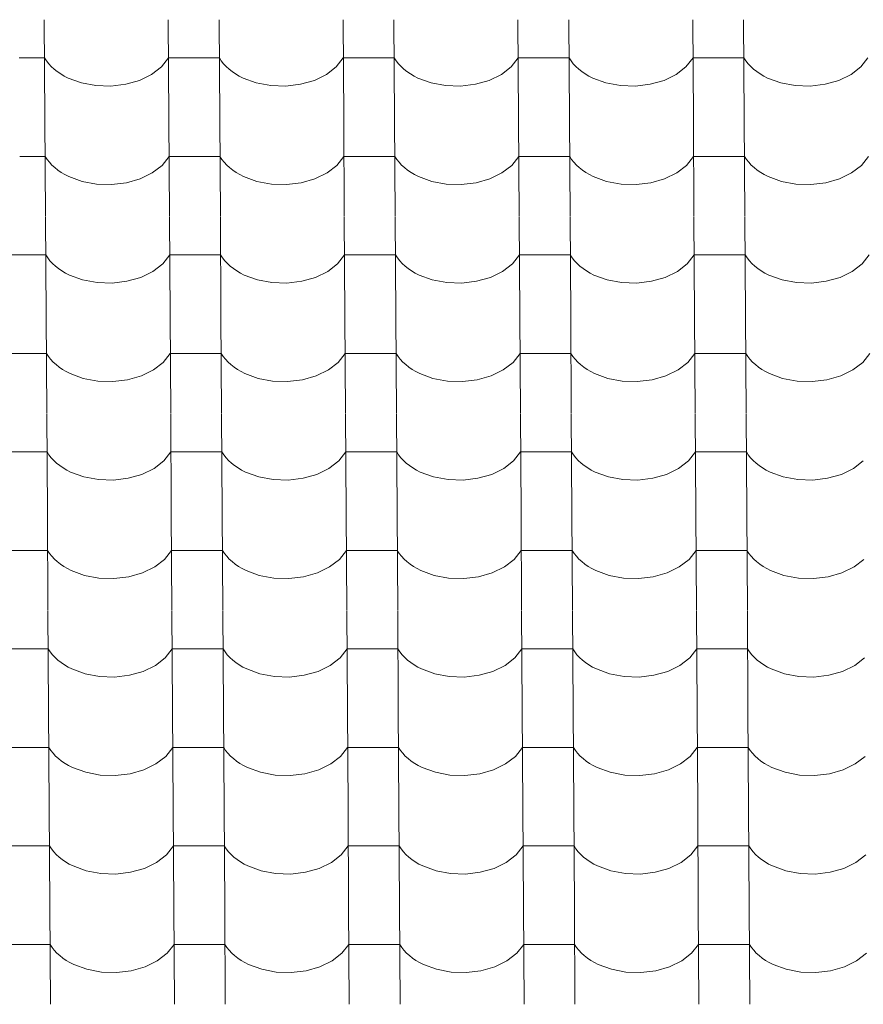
# Model space of a CAD drawing. Header units: millimetres. Extents: x -29001 to 109416, y -1251 to 13451.
# Tile 150 of 163: x -3808 to -3012, y 8102 to 9032. Entities that reach past the tile are written whole.
import ezdxf

# ---------------------------------------------------------------- set-up
doc = ezdxf.new("R2010")
doc.units = ezdxf.units.MM
doc.header["$MEASUREMENT"] = 0
doc.layers.add('POHLED JIŽNÍ_1_Konstrukce - nosné', color=7, linetype='Continuous')
doc.layers.add('POHLED JIŽNÍ_1_Nové_Výplně - Povrchové', color=7, linetype='Continuous')

# ---------------------------------------------------------------- blocks, each defined once
blk = doc.blocks.new('*X1', base_point=(-31394.74, -25864.88))
at = {"layer": 'POHLED JIŽNÍ_1_Nové_Výplně - Povrchové', "color": 21, "linetype": 'Continuous', "lineweight": 20, "true_color": 0xffaaaa}
for p, q in [((-3784.87, 9032.1), (-3784.29, 8939.43)), ((-3667.9, 9032.1), (-3667.32, 8939.43)), ((-3619.87, 9032.1), (-3619.29, 8939.43)), ((-3502.9, 9032.1), (-3502.33, 8939.43)), ((-3454.87, 9032.1), (-3454.29, 8939.43)), ((-3337.91, 9032.1), (-3337.33, 8939.43)), ((-3289.87, 9032.1), (-3289.29, 8939.43)), ((-3172.91, 9032.1), (-3172.33, 8939.43)), ((-3124.88, 9032.1), (-3124.3, 8939.43)), ((-3784.64, 8995.94), (-3808.66, 8995.94)), ((-3784.64, 8995.94), (-3782.8, 8993.15)), ((-3782.8, 8993.15), (-3780.66, 8990.45)), ((-3674.29, 8987.56), (-3667.68, 8995.94)), ((-3643.66, 8995.94), (-3667.68, 8995.94)), ((-3619.64, 8995.94), (-3643.66, 8995.94)), ((-3619.64, 8995.94), (-3617.8, 8993.15)), ((-3617.8, 8993.15), (-3615.66, 8990.45)), ((-3509.29, 8987.56), (-3502.68, 8995.94)), ((-3478.66, 8995.94), (-3502.68, 8995.94)), ((-3454.64, 8995.94), (-3478.66, 8995.94)), ((-3454.64, 8995.94), (-3452.8, 8993.15)), ((-3452.8, 8993.15), (-3450.66, 8990.45)), ((-3344.3, 8987.56), (-3337.68, 8995.94)), ((-3313.66, 8995.94), (-3337.68, 8995.94)), ((-3289.65, 8995.94), (-3313.66, 8995.94)), ((-3289.65, 8995.94), (-3287.81, 8993.15)), ((-3287.81, 8993.15), (-3285.67, 8990.45)), ((-3179.3, 8987.56), (-3172.68, 8995.94)), ((-3148.67, 8995.94), (-3172.68, 8995.94)), ((-3124.65, 8995.94), (-3148.67, 8995.94)), ((-3124.65, 8995.94), (-3122.81, 8993.15)), ((-3122.81, 8993.15), (-3120.67, 8990.45)), ((-3014.3, 8987.56), (-3007.69, 8995.94)), ((-3780.66, 8990.45), (-3778.24, 8987.87)), ((-3778.24, 8987.87), (-3775.54, 8985.4)), ((-3775.54, 8985.4), (-3772.58, 8983.08)), ((-3772.58, 8983.08), (-3769.39, 8980.9)), ((-3683.56, 8980.39), (-3674.29, 8987.56)), ((-3615.66, 8990.45), (-3613.24, 8987.87)), ((-3613.24, 8987.87), (-3610.54, 8985.4)), ((-3610.54, 8985.4), (-3607.59, 8983.08)), ((-3607.59, 8983.08), (-3604.39, 8980.9)), ((-3518.56, 8980.39), (-3509.29, 8987.56)), ((-3450.66, 8990.45), (-3448.24, 8987.87)), ((-3448.24, 8987.87), (-3445.54, 8985.4)), ((-3445.54, 8985.4), (-3442.59, 8983.08)), ((-3442.59, 8983.08), (-3439.39, 8980.9)), ((-3353.56, 8980.39), (-3344.3, 8987.56)), ((-3285.67, 8990.45), (-3283.24, 8987.87)), ((-3283.24, 8987.87), (-3280.55, 8985.4)), ((-3280.55, 8985.4), (-3277.59, 8983.08)), ((-3277.59, 8983.08), (-3274.39, 8980.9)), ((-3188.56, 8980.39), (-3179.3, 8987.56)), ((-3120.67, 8990.45), (-3118.25, 8987.87)), ((-3118.25, 8987.87), (-3115.55, 8985.4)), ((-3115.55, 8985.4), (-3112.59, 8983.08)), ((-3112.59, 8983.08), (-3109.4, 8980.9)), ((-3023.57, 8980.39), (-3014.3, 8987.56)), ((-3769.39, 8980.9), (-3765.96, 8978.88)), ((-3765.96, 8978.88), (-3762.33, 8977.03)), ((-3762.33, 8977.03), (-3749.86, 8972.46)), ((-3749.86, 8972.46), (-3736.18, 8969.87)), ((-3708.03, 8971.07), (-3695, 8974.8)), ((-3695, 8974.8), (-3683.56, 8980.39)), ((-3604.39, 8980.9), (-3600.96, 8978.88)), ((-3600.96, 8978.88), (-3597.33, 8977.03)), ((-3597.33, 8977.03), (-3584.86, 8972.46)), ((-3584.86, 8972.46), (-3571.18, 8969.87)), ((-3543.04, 8971.07), (-3530, 8974.8)), ((-3530, 8974.8), (-3518.56, 8980.39)), ((-3439.39, 8980.9), (-3435.97, 8978.88)), ((-3435.97, 8978.88), (-3432.33, 8977.03)), ((-3432.33, 8977.03), (-3419.86, 8972.46)), ((-3419.86, 8972.46), (-3406.19, 8969.87)), ((-3378.04, 8971.07), (-3365, 8974.8)), ((-3365, 8974.8), (-3353.56, 8980.39)), ((-3274.39, 8980.9), (-3270.97, 8978.88)), ((-3270.97, 8978.88), (-3267.34, 8977.03)), ((-3267.34, 8977.03), (-3254.86, 8972.46)), ((-3254.86, 8972.46), (-3241.19, 8969.87)), ((-3213.04, 8971.07), (-3200.01, 8974.8)), ((-3200.01, 8974.8), (-3188.56, 8980.39)), ((-3109.4, 8980.9), (-3105.97, 8978.88)), ((-3105.97, 8978.88), (-3102.34, 8977.03)), ((-3102.34, 8977.03), (-3089.87, 8972.46)), ((-3089.87, 8972.46), (-3076.19, 8969.87)), ((-3048.04, 8971.07), (-3035.01, 8974.8)), ((-3035.01, 8974.8), (-3023.57, 8980.39)), ((-3736.18, 8969.87), (-3722, 8969.4)), ((-3722, 8969.4), (-3708.03, 8971.07)), ((-3571.18, 8969.87), (-3557, 8969.4)), ((-3557, 8969.4), (-3543.04, 8971.07)), ((-3406.19, 8969.87), (-3392, 8969.4)), ((-3392, 8969.4), (-3378.04, 8971.07)), ((-3241.19, 8969.87), (-3227.01, 8969.4)), ((-3227.01, 8969.4), (-3213.04, 8971.07)), ((-3076.19, 8969.87), (-3062.01, 8969.4)), ((-3062.01, 8969.4), (-3048.04, 8971.07)), ((-3784.28, 8939.09), (-3783.7, 8846.42)), ((-3667.32, 8939.09), (-3666.74, 8846.42)), ((-3619.29, 8939.09), (-3618.71, 8846.42)), ((-3502.32, 8939.09), (-3501.74, 8846.42)), ((-3454.29, 8939.09), (-3453.71, 8846.42)), ((-3337.33, 8939.09), (-3336.75, 8846.42)), ((-3289.29, 8939.09), (-3288.71, 8846.42)), ((-3172.33, 8939.09), (-3171.75, 8846.42)), ((-3124.29, 8939.09), (-3123.71, 8846.42)), ((-3784.06, 8902.93), (-3808.07, 8902.93)), ((-3784.06, 8902.93), (-3782.22, 8900.14)), ((-3782.22, 8900.14), (-3780.08, 8897.45)), ((-3673.71, 8894.55), (-3667.09, 8902.93)), ((-3643.08, 8902.93), (-3667.09, 8902.93)), ((-3619.06, 8902.93), (-3643.08, 8902.93)), ((-3619.06, 8902.93), (-3617.22, 8900.14)), ((-3617.22, 8900.14), (-3615.08, 8897.45)), ((-3508.71, 8894.55), (-3502.1, 8902.93)), ((-3478.08, 8902.93), (-3502.1, 8902.93)), ((-3454.06, 8902.93), (-3478.08, 8902.93)), ((-3454.06, 8902.93), (-3452.22, 8900.14)), ((-3452.22, 8900.14), (-3450.08, 8897.45)), ((-3343.72, 8894.55), (-3337.1, 8902.93)), ((-3313.08, 8902.93), (-3337.1, 8902.93)), ((-3289.07, 8902.93), (-3313.08, 8902.93)), ((-3289.07, 8902.93), (-3287.22, 8900.14)), ((-3287.22, 8900.14), (-3285.09, 8897.45)), ((-3178.72, 8894.55), (-3172.1, 8902.93)), ((-3148.09, 8902.93), (-3172.1, 8902.93)), ((-3124.07, 8902.93), (-3148.09, 8902.93)), ((-3124.07, 8902.93), (-3122.23, 8900.14)), ((-3122.23, 8900.14), (-3120.09, 8897.45)), ((-3013.72, 8894.55), (-3007.11, 8902.93)), ((-3780.08, 8897.45), (-3777.65, 8894.86)), ((-3777.65, 8894.86), (-3774.96, 8892.39)), ((-3774.96, 8892.39), (-3772, 8890.07)), ((-3772, 8890.07), (-3768.8, 8887.89)), ((-3682.98, 8887.38), (-3673.71, 8894.55)), ((-3615.08, 8897.45), (-3612.66, 8894.86)), ((-3612.66, 8894.86), (-3609.96, 8892.39)), ((-3609.96, 8892.39), (-3607.01, 8890.07)), ((-3607.01, 8890.07), (-3603.81, 8887.89)), ((-3517.98, 8887.38), (-3508.71, 8894.55)), ((-3450.08, 8897.45), (-3447.66, 8894.86)), ((-3447.66, 8894.86), (-3444.96, 8892.39)), ((-3444.96, 8892.39), (-3442.01, 8890.07)), ((-3442.01, 8890.07), (-3438.81, 8887.89)), ((-3352.98, 8887.38), (-3343.72, 8894.55)), ((-3285.09, 8897.45), (-3282.66, 8894.86)), ((-3282.66, 8894.86), (-3279.97, 8892.39)), ((-3279.97, 8892.39), (-3277.01, 8890.07)), ((-3277.01, 8890.07), (-3273.81, 8887.89)), ((-3187.98, 8887.38), (-3178.72, 8894.55)), ((-3120.09, 8897.45), (-3117.66, 8894.86)), ((-3117.66, 8894.86), (-3114.97, 8892.39)), ((-3114.97, 8892.39), (-3112.01, 8890.07)), ((-3112.01, 8890.07), (-3108.81, 8887.89)), ((-3022.99, 8887.38), (-3013.72, 8894.55)), ((-3768.8, 8887.89), (-3765.38, 8885.87)), ((-3765.38, 8885.87), (-3761.75, 8884.02)), ((-3761.75, 8884.02), (-3749.27, 8879.45)), ((-3749.27, 8879.45), (-3735.6, 8876.86)), ((-3707.45, 8878.06), (-3694.42, 8881.79)), ((-3694.42, 8881.79), (-3682.98, 8887.38)), ((-3603.81, 8887.89), (-3600.38, 8885.87)), ((-3600.38, 8885.87), (-3596.75, 8884.02)), ((-3596.75, 8884.02), (-3584.28, 8879.45)), ((-3584.28, 8879.45), (-3570.6, 8876.86)), ((-3542.46, 8878.06), (-3529.42, 8881.79)), ((-3529.42, 8881.79), (-3517.98, 8887.38)), ((-3438.81, 8887.89), (-3435.38, 8885.87)), ((-3435.38, 8885.87), (-3431.75, 8884.02)), ((-3431.75, 8884.02), (-3419.28, 8879.45)), ((-3419.28, 8879.45), (-3405.6, 8876.86)), ((-3377.46, 8878.06), (-3364.42, 8881.79)), ((-3364.42, 8881.79), (-3352.98, 8887.38)), ((-3273.81, 8887.89), (-3270.39, 8885.87)), ((-3270.39, 8885.87), (-3266.75, 8884.02)), ((-3266.75, 8884.02), (-3254.28, 8879.45)), ((-3254.28, 8879.45), (-3240.61, 8876.86)), ((-3212.46, 8878.06), (-3199.43, 8881.79)), ((-3199.43, 8881.79), (-3187.98, 8887.38)), ((-3108.81, 8887.89), (-3105.39, 8885.87)), ((-3105.39, 8885.87), (-3101.76, 8884.02)), ((-3101.76, 8884.02), (-3089.28, 8879.45)), ((-3089.28, 8879.45), (-3075.61, 8876.86)), ((-3047.46, 8878.06), (-3034.43, 8881.79)), ((-3034.43, 8881.79), (-3022.99, 8887.38)), ((-3735.6, 8876.86), (-3721.42, 8876.39)), ((-3721.42, 8876.39), (-3707.45, 8878.06)), ((-3570.6, 8876.86), (-3556.42, 8876.39)), ((-3556.42, 8876.39), (-3542.46, 8878.06)), ((-3405.6, 8876.86), (-3391.42, 8876.39)), ((-3391.42, 8876.39), (-3377.46, 8878.06)), ((-3240.61, 8876.86), (-3226.43, 8876.39)), ((-3226.43, 8876.39), (-3212.46, 8878.06)), ((-3075.61, 8876.86), (-3061.43, 8876.39)), ((-3061.43, 8876.39), (-3047.46, 8878.06)), ((-3783.7, 8846.08), (-3783.12, 8753.41)), ((-3666.74, 8846.08), (-3666.16, 8753.41)), ((-3618.7, 8846.08), (-3618.13, 8753.41)), ((-3501.74, 8846.08), (-3501.16, 8753.41)), ((-3453.71, 8846.08), (-3453.13, 8753.41)), ((-3336.74, 8846.08), (-3336.16, 8753.41)), ((-3288.71, 8846.08), (-3288.13, 8753.41)), ((-3171.75, 8846.08), (-3171.17, 8753.41)), ((-3123.71, 8846.08), (-3123.13, 8753.41)), ((-3807.49, 8809.93), (-3831.51, 8809.93)), ((-3783.48, 8809.93), (-3807.49, 8809.93)), ((-3783.48, 8809.93), (-3781.63, 8807.13)), ((-3781.63, 8807.13), (-3779.5, 8804.44)), ((-3673.13, 8801.54), (-3666.51, 8809.93)), ((-3642.5, 8809.93), (-3666.51, 8809.93)), ((-3618.48, 8809.93), (-3642.5, 8809.93)), ((-3618.48, 8809.93), (-3616.64, 8807.13)), ((-3616.64, 8807.13), (-3614.5, 8804.44)), ((-3508.13, 8801.54), (-3501.52, 8809.93)), ((-3477.5, 8809.93), (-3501.52, 8809.93)), ((-3453.48, 8809.93), (-3477.5, 8809.93)), ((-3453.48, 8809.93), (-3451.64, 8807.13)), ((-3451.64, 8807.13), (-3449.5, 8804.44)), ((-3343.13, 8801.54), (-3336.52, 8809.93)), ((-3312.5, 8809.93), (-3336.52, 8809.93)), ((-3288.48, 8809.93), (-3312.5, 8809.93)), ((-3288.48, 8809.93), (-3286.64, 8807.13)), ((-3286.64, 8807.13), (-3284.5, 8804.44)), ((-3178.14, 8801.54), (-3171.52, 8809.93)), ((-3147.5, 8809.93), (-3171.52, 8809.93)), ((-3123.49, 8809.93), (-3147.5, 8809.93)), ((-3123.49, 8809.93), (-3121.64, 8807.13)), ((-3121.64, 8807.13), (-3119.51, 8804.44)), ((-3013.14, 8801.54), (-3006.52, 8809.93)), ((-3779.5, 8804.44), (-3777.07, 8801.85)), ((-3777.07, 8801.85), (-3774.38, 8799.39)), ((-3774.38, 8799.39), (-3771.42, 8797.06)), ((-3771.42, 8797.06), (-3768.22, 8794.88)), ((-3682.39, 8794.37), (-3673.13, 8801.54)), ((-3614.5, 8804.44), (-3612.08, 8801.85)), ((-3612.08, 8801.85), (-3609.38, 8799.39)), ((-3609.38, 8799.39), (-3606.42, 8797.06)), ((-3606.42, 8797.06), (-3603.23, 8794.88)), ((-3517.4, 8794.37), (-3508.13, 8801.54)), ((-3449.5, 8804.44), (-3447.08, 8801.85)), ((-3447.08, 8801.85), (-3444.38, 8799.39)), ((-3444.38, 8799.39), (-3441.43, 8797.06)), ((-3441.43, 8797.06), (-3438.23, 8794.88)), ((-3352.4, 8794.37), (-3343.13, 8801.54)), ((-3284.5, 8804.44), (-3282.08, 8801.85)), ((-3282.08, 8801.85), (-3279.38, 8799.39)), ((-3279.38, 8799.39), (-3276.43, 8797.06)), ((-3276.43, 8797.06), (-3273.23, 8794.88)), ((-3187.4, 8794.37), (-3178.14, 8801.54)), ((-3119.51, 8804.44), (-3117.08, 8801.85)), ((-3117.08, 8801.85), (-3114.39, 8799.39)), ((-3114.39, 8799.39), (-3111.43, 8797.06)), ((-3111.43, 8797.06), (-3108.23, 8794.88)), ((-3022.4, 8794.37), (-3013.14, 8801.54)), ((-3768.22, 8794.88), (-3764.8, 8792.86)), ((-3764.8, 8792.86), (-3761.17, 8791.01)), ((-3761.17, 8791.01), (-3748.69, 8786.44)), ((-3748.69, 8786.44), (-3735.02, 8783.85)), ((-3706.87, 8785.05), (-3693.84, 8788.78)), ((-3693.84, 8788.78), (-3682.39, 8794.37)), ((-3603.23, 8794.88), (-3599.8, 8792.86)), ((-3599.8, 8792.86), (-3596.17, 8791.01)), ((-3596.17, 8791.01), (-3583.7, 8786.44)), ((-3583.7, 8786.44), (-3570.02, 8783.85)), ((-3541.87, 8785.05), (-3528.84, 8788.78)), ((-3528.84, 8788.78), (-3517.4, 8794.37)), ((-3438.23, 8794.88), (-3434.8, 8792.86)), ((-3434.8, 8792.86), (-3431.17, 8791.01)), ((-3431.17, 8791.01), (-3418.7, 8786.44)), ((-3418.7, 8786.44), (-3405.02, 8783.85)), ((-3376.88, 8785.05), (-3363.84, 8788.78)), ((-3363.84, 8788.78), (-3352.4, 8794.37)), ((-3273.23, 8794.88), (-3269.81, 8792.86)), ((-3269.81, 8792.86), (-3266.17, 8791.01)), ((-3266.17, 8791.01), (-3253.7, 8786.44)), ((-3253.7, 8786.44), (-3240.03, 8783.85)), ((-3211.88, 8785.05), (-3198.84, 8788.78)), ((-3198.84, 8788.78), (-3187.4, 8794.37)), ((-3108.23, 8794.88), (-3104.81, 8792.86)), ((-3104.81, 8792.86), (-3101.18, 8791.01)), ((-3101.18, 8791.01), (-3088.7, 8786.44)), ((-3088.7, 8786.44), (-3075.03, 8783.85)), ((-3046.88, 8785.05), (-3033.85, 8788.78)), ((-3033.85, 8788.78), (-3022.4, 8794.37)), ((-3735.02, 8783.85), (-3720.84, 8783.38)), ((-3720.84, 8783.38), (-3706.87, 8785.05)), ((-3570.02, 8783.85), (-3555.84, 8783.38)), ((-3555.84, 8783.38), (-3541.87, 8785.05)), ((-3405.02, 8783.85), (-3390.84, 8783.38)), ((-3390.84, 8783.38), (-3376.88, 8785.05)), ((-3240.03, 8783.85), (-3225.84, 8783.38)), ((-3225.84, 8783.38), (-3211.88, 8785.05)), ((-3075.03, 8783.85), (-3060.85, 8783.38)), ((-3060.85, 8783.38), (-3046.88, 8785.05)), ((-3783.12, 8753.07), (-3782.54, 8660.4)), ((-3666.16, 8753.07), (-3665.58, 8660.4)), ((-3618.12, 8753.07), (-3617.54, 8660.4)), ((-3501.16, 8753.07), (-3500.58, 8660.4)), ((-3453.13, 8753.07), (-3452.55, 8660.4)), ((-3336.16, 8753.07), (-3335.58, 8660.4)), ((-3288.13, 8753.07), (-3287.55, 8660.4)), ((-3171.17, 8753.07), (-3170.59, 8660.4)), ((-3123.13, 8753.07), (-3122.55, 8660.4)), ((-3806.91, 8716.92), (-3830.93, 8716.92)), ((-3782.89, 8716.92), (-3806.91, 8716.92)), ((-3782.89, 8716.92), (-3781.05, 8714.12)), ((-3781.05, 8714.12), (-3778.91, 8711.43)), ((-3672.55, 8708.53), (-3665.93, 8716.92)), ((-3641.91, 8716.92), (-3665.93, 8716.92)), ((-3617.9, 8716.92), (-3641.91, 8716.92)), ((-3617.9, 8716.92), (-3616.06, 8714.12)), ((-3616.06, 8714.12), (-3613.92, 8711.43)), ((-3507.55, 8708.53), (-3500.93, 8716.92)), ((-3476.92, 8716.92), (-3500.93, 8716.92)), ((-3452.9, 8716.92), (-3476.92, 8716.92)), ((-3452.9, 8716.92), (-3451.06, 8714.12)), ((-3451.06, 8714.12), (-3448.92, 8711.43)), ((-3342.55, 8708.53), (-3335.94, 8716.92)), ((-3311.92, 8716.92), (-3335.94, 8716.92)), ((-3287.9, 8716.92), (-3311.92, 8716.92)), ((-3287.9, 8716.92), (-3286.06, 8714.12)), ((-3286.06, 8714.12), (-3283.92, 8711.43)), ((-3177.55, 8708.53), (-3170.94, 8716.92)), ((-3146.92, 8716.92), (-3170.94, 8716.92)), ((-3122.9, 8716.92), (-3146.92, 8716.92)), ((-3122.9, 8716.92), (-3121.06, 8714.12)), ((-3121.06, 8714.12), (-3118.93, 8711.43)), ((-3012.56, 8708.53), (-3005.94, 8716.92)), ((-3778.91, 8711.43), (-3776.49, 8708.84)), ((-3776.49, 8708.84), (-3773.79, 8706.38)), ((-3773.79, 8706.38), (-3770.84, 8704.05)), ((-3770.84, 8704.05), (-3767.64, 8701.87)), ((-3681.81, 8701.36), (-3672.55, 8708.53)), ((-3613.92, 8711.43), (-3611.49, 8708.84)), ((-3611.49, 8708.84), (-3608.8, 8706.38)), ((-3608.8, 8706.38), (-3605.84, 8704.05)), ((-3605.84, 8704.05), (-3602.64, 8701.87)), ((-3516.81, 8701.36), (-3507.55, 8708.53)), ((-3448.92, 8711.43), (-3446.5, 8708.84)), ((-3446.5, 8708.84), (-3443.8, 8706.38)), ((-3443.8, 8706.38), (-3440.84, 8704.05)), ((-3440.84, 8704.05), (-3437.65, 8701.87)), ((-3351.82, 8701.36), (-3342.55, 8708.53)), ((-3283.92, 8711.43), (-3281.5, 8708.84)), ((-3281.5, 8708.84), (-3278.8, 8706.38)), ((-3278.8, 8706.38), (-3275.85, 8704.05)), ((-3275.85, 8704.05), (-3272.65, 8701.87)), ((-3186.82, 8701.36), (-3177.55, 8708.53)), ((-3118.93, 8711.43), (-3116.5, 8708.84)), ((-3116.5, 8708.84), (-3113.81, 8706.38)), ((-3113.81, 8706.38), (-3110.85, 8704.05)), ((-3110.85, 8704.05), (-3107.65, 8701.87)), ((-3021.82, 8701.36), (-3012.56, 8708.53)), ((-3767.64, 8701.87), (-3764.22, 8699.85)), ((-3764.22, 8699.85), (-3760.58, 8698)), ((-3760.58, 8698), (-3748.11, 8693.43)), ((-3748.11, 8693.43), (-3734.44, 8690.84)), ((-3706.29, 8692.04), (-3693.25, 8695.77)), ((-3693.25, 8695.77), (-3681.81, 8701.36)), ((-3602.64, 8701.87), (-3599.22, 8699.85)), ((-3599.22, 8699.85), (-3595.59, 8698)), ((-3595.59, 8698), (-3583.11, 8693.43)), ((-3583.11, 8693.43), (-3569.44, 8690.84)), ((-3541.29, 8692.04), (-3528.26, 8695.77)), ((-3528.26, 8695.77), (-3516.81, 8701.36)), ((-3437.65, 8701.87), (-3434.22, 8699.85)), ((-3434.22, 8699.85), (-3430.59, 8698)), ((-3430.59, 8698), (-3418.12, 8693.43)), ((-3418.12, 8693.43), (-3404.44, 8690.84)), ((-3376.3, 8692.04), (-3363.26, 8695.77)), ((-3363.26, 8695.77), (-3351.82, 8701.36)), ((-3272.65, 8701.87), (-3269.22, 8699.85)), ((-3269.22, 8699.85), (-3265.59, 8698)), ((-3265.59, 8698), (-3253.12, 8693.43)), ((-3253.12, 8693.43), (-3239.44, 8690.84)), ((-3211.3, 8692.04), (-3198.26, 8695.77)), ((-3198.26, 8695.77), (-3186.82, 8701.36)), ((-3107.65, 8701.87), (-3104.23, 8699.85)), ((-3104.23, 8699.85), (-3100.59, 8698)), ((-3100.59, 8698), (-3088.12, 8693.43)), ((-3088.12, 8693.43), (-3074.45, 8690.84)), ((-3046.3, 8692.04), (-3033.26, 8695.77)), ((-3033.26, 8695.77), (-3021.82, 8701.36)), ((-3734.44, 8690.84), (-3720.25, 8690.37)), ((-3720.25, 8690.37), (-3706.29, 8692.04)), ((-3569.44, 8690.84), (-3555.26, 8690.37)), ((-3555.26, 8690.37), (-3541.29, 8692.04)), ((-3404.44, 8690.84), (-3390.26, 8690.37)), ((-3390.26, 8690.37), (-3376.3, 8692.04)), ((-3239.44, 8690.84), (-3225.26, 8690.37)), ((-3225.26, 8690.37), (-3211.3, 8692.04)), ((-3074.45, 8690.84), (-3060.26, 8690.37)), ((-3060.26, 8690.37), (-3046.3, 8692.04)), ((-3782.54, 8660.06), (-3781.96, 8567.39)), ((-3665.58, 8660.06), (-3665, 8567.39)), ((-3617.54, 8660.06), (-3616.96, 8567.39)), ((-3500.58, 8660.06), (-3500, 8567.39)), ((-3452.54, 8660.06), (-3451.96, 8567.39)), ((-3335.58, 8660.06), (-3335, 8567.39)), ((-3287.55, 8660.06), (-3286.97, 8567.39)), ((-3170.58, 8660.06), (-3170, 8567.39)), ((-3122.55, 8660.06), (-3121.97, 8567.39)), ((-3806.33, 8623.91), (-3830.35, 8623.91)), ((-3782.31, 8623.91), (-3806.33, 8623.91)), ((-3782.31, 8623.91), (-3780.47, 8621.11)), ((-3780.47, 8621.11), (-3778.33, 8618.42)), ((-3671.97, 8615.52), (-3665.35, 8623.91)), ((-3641.33, 8623.91), (-3665.35, 8623.91)), ((-3617.32, 8623.91), (-3641.33, 8623.91)), ((-3617.32, 8623.91), (-3615.47, 8621.11)), ((-3615.47, 8621.11), (-3613.34, 8618.42)), ((-3506.97, 8615.52), (-3500.35, 8623.91)), ((-3476.34, 8623.91), (-3500.35, 8623.91)), ((-3452.32, 8623.91), (-3476.34, 8623.91)), ((-3452.32, 8623.91), (-3450.48, 8621.11)), ((-3450.48, 8621.11), (-3448.34, 8618.42)), ((-3341.97, 8615.52), (-3335.36, 8623.91)), ((-3311.34, 8623.91), (-3335.36, 8623.91)), ((-3287.32, 8623.91), (-3311.34, 8623.91)), ((-3287.32, 8623.91), (-3285.48, 8621.11)), ((-3285.48, 8621.11), (-3283.34, 8618.42)), ((-3176.97, 8615.52), (-3170.36, 8623.91)), ((-3146.34, 8623.91), (-3170.36, 8623.91)), ((-3122.32, 8623.91), (-3146.34, 8623.91)), ((-3122.32, 8623.91), (-3120.48, 8621.11)), ((-3120.48, 8621.11), (-3118.34, 8618.42)), ((-3778.33, 8618.42), (-3775.91, 8615.83)), ((-3775.91, 8615.83), (-3773.21, 8613.37)), ((-3773.21, 8613.37), (-3770.26, 8611.04)), ((-3770.26, 8611.04), (-3767.06, 8608.86)), ((-3681.23, 8608.35), (-3671.97, 8615.52)), ((-3613.34, 8618.42), (-3610.91, 8615.83)), ((-3610.91, 8615.83), (-3608.22, 8613.37)), ((-3608.22, 8613.37), (-3605.26, 8611.04)), ((-3605.26, 8611.04), (-3602.06, 8608.86)), ((-3516.23, 8608.35), (-3506.97, 8615.52)), ((-3448.34, 8618.42), (-3445.91, 8615.83)), ((-3445.91, 8615.83), (-3443.22, 8613.37)), ((-3443.22, 8613.37), (-3440.26, 8611.04)), ((-3440.26, 8611.04), (-3437.06, 8608.86)), ((-3351.24, 8608.35), (-3341.97, 8615.52)), ((-3283.34, 8618.42), (-3280.92, 8615.83)), ((-3280.92, 8615.83), (-3278.22, 8613.37)), ((-3278.22, 8613.37), (-3275.27, 8611.04)), ((-3275.27, 8611.04), (-3272.07, 8608.86)), ((-3186.24, 8608.35), (-3176.97, 8615.52)), ((-3118.34, 8618.42), (-3115.92, 8615.83)), ((-3115.92, 8615.83), (-3113.22, 8613.37)), ((-3113.22, 8613.37), (-3110.27, 8611.04)), ((-3110.27, 8611.04), (-3107.07, 8608.86)), ((-3021.24, 8608.35), (-3011.98, 8615.52)), ((-3767.06, 8608.86), (-3763.63, 8606.84)), ((-3763.63, 8606.84), (-3760, 8604.99)), ((-3760, 8604.99), (-3747.53, 8600.42)), ((-3747.53, 8600.42), (-3733.85, 8597.84)), ((-3705.71, 8599.03), (-3692.67, 8602.76)), ((-3692.67, 8602.76), (-3681.23, 8608.35)), ((-3602.06, 8608.86), (-3598.64, 8606.84)), ((-3598.64, 8606.84), (-3595, 8604.99)), ((-3595, 8604.99), (-3582.53, 8600.42)), ((-3582.53, 8600.42), (-3568.86, 8597.84)), ((-3540.71, 8599.03), (-3527.68, 8602.76)), ((-3527.68, 8602.76), (-3516.23, 8608.35)), ((-3437.06, 8608.86), (-3433.64, 8606.84)), ((-3433.64, 8606.84), (-3430.01, 8604.99)), ((-3430.01, 8604.99), (-3417.54, 8600.42)), ((-3417.54, 8600.42), (-3403.86, 8597.84)), ((-3375.71, 8599.03), (-3362.68, 8602.76)), ((-3362.68, 8602.76), (-3351.24, 8608.35)), ((-3272.07, 8608.86), (-3268.64, 8606.84)), ((-3268.64, 8606.84), (-3265.01, 8604.99)), ((-3265.01, 8604.99), (-3252.54, 8600.42)), ((-3252.54, 8600.42), (-3238.86, 8597.84)), ((-3210.72, 8599.03), (-3197.68, 8602.76)), ((-3197.68, 8602.76), (-3186.24, 8608.35)), ((-3107.07, 8608.86), (-3103.65, 8606.84)), ((-3103.65, 8606.84), (-3100.01, 8604.99)), ((-3100.01, 8604.99), (-3087.54, 8600.42)), ((-3087.54, 8600.42), (-3073.86, 8597.84)), ((-3045.72, 8599.03), (-3032.68, 8602.76)), ((-3032.68, 8602.76), (-3021.24, 8608.35)), ((-3733.85, 8597.84), (-3719.67, 8597.36)), ((-3719.67, 8597.36), (-3705.71, 8599.03)), ((-3568.86, 8597.84), (-3554.68, 8597.36)), ((-3554.68, 8597.36), (-3540.71, 8599.03)), ((-3403.86, 8597.84), (-3389.68, 8597.36)), ((-3389.68, 8597.36), (-3375.71, 8599.03)), ((-3238.86, 8597.84), (-3224.68, 8597.36)), ((-3224.68, 8597.36), (-3210.72, 8599.03)), ((-3073.86, 8597.84), (-3059.68, 8597.36)), ((-3059.68, 8597.36), (-3045.72, 8599.03)), ((-3781.96, 8567.05), (-3781.38, 8474.38)), ((-3664.99, 8567.05), (-3664.42, 8474.38)), ((-3616.96, 8567.05), (-3616.38, 8474.38)), ((-3500, 8567.05), (-3499.42, 8474.38)), ((-3451.96, 8567.05), (-3451.38, 8474.38)), ((-3335, 8567.05), (-3334.42, 8474.38)), ((-3286.97, 8567.05), (-3286.39, 8474.38)), ((-3170, 8567.05), (-3169.42, 8474.38)), ((-3121.97, 8567.05), (-3121.39, 8474.38)), ((-3805.75, 8530.9), (-3829.77, 8530.9)), ((-3781.73, 8530.9), (-3805.75, 8530.9)), ((-3781.73, 8530.9), (-3779.89, 8528.11)), ((-3779.89, 8528.11), (-3777.75, 8525.41)), ((-3671.38, 8522.51), (-3664.77, 8530.9)), ((-3640.75, 8530.9), (-3664.77, 8530.9)), ((-3616.73, 8530.9), (-3640.75, 8530.9)), ((-3616.73, 8530.9), (-3614.89, 8528.11)), ((-3614.89, 8528.11), (-3612.75, 8525.41)), ((-3506.39, 8522.51), (-3499.77, 8530.9)), ((-3475.75, 8530.9), (-3499.77, 8530.9)), ((-3451.74, 8530.9), (-3475.75, 8530.9)), ((-3451.74, 8530.9), (-3449.9, 8528.11)), ((-3449.9, 8528.11), (-3447.76, 8525.41)), ((-3341.39, 8522.51), (-3334.77, 8530.9)), ((-3310.76, 8530.9), (-3334.77, 8530.9)), ((-3286.74, 8530.9), (-3310.76, 8530.9)), ((-3286.74, 8530.9), (-3284.9, 8528.11)), ((-3284.9, 8528.11), (-3282.76, 8525.41)), ((-3176.39, 8522.51), (-3169.78, 8530.9)), ((-3145.76, 8530.9), (-3169.78, 8530.9)), ((-3121.74, 8530.9), (-3145.76, 8530.9)), ((-3121.74, 8530.9), (-3119.9, 8528.11)), ((-3119.9, 8528.11), (-3117.76, 8525.41)), ((-3777.75, 8525.41), (-3775.33, 8522.82)), ((-3775.33, 8522.82), (-3772.63, 8520.36)), ((-3772.63, 8520.36), (-3769.68, 8518.03)), ((-3769.68, 8518.03), (-3766.48, 8515.85)), ((-3680.65, 8515.34), (-3671.38, 8522.51)), ((-3612.75, 8525.41), (-3610.33, 8522.82)), ((-3610.33, 8522.82), (-3607.63, 8520.36)), ((-3607.63, 8520.36), (-3604.68, 8518.03)), ((-3604.68, 8518.03), (-3601.48, 8515.85)), ((-3515.65, 8515.34), (-3506.39, 8522.51)), ((-3447.76, 8525.41), (-3445.33, 8522.82)), ((-3445.33, 8522.82), (-3442.64, 8520.36)), ((-3442.64, 8520.36), (-3439.68, 8518.03)), ((-3439.68, 8518.03), (-3436.48, 8515.85)), ((-3350.65, 8515.34), (-3341.39, 8522.51)), ((-3282.76, 8525.41), (-3280.34, 8522.82)), ((-3280.34, 8522.82), (-3277.64, 8520.36)), ((-3277.64, 8520.36), (-3274.68, 8518.03)), ((-3274.68, 8518.03), (-3271.49, 8515.85)), ((-3185.66, 8515.34), (-3176.39, 8522.51)), ((-3117.76, 8525.41), (-3115.34, 8522.82)), ((-3115.34, 8522.82), (-3112.64, 8520.36)), ((-3112.64, 8520.36), (-3109.69, 8518.03)), ((-3109.69, 8518.03), (-3106.49, 8515.85)), ((-3020.66, 8515.34), (-3011.39, 8522.51)), ((-3766.48, 8515.85), (-3763.05, 8513.83)), ((-3763.05, 8513.83), (-3759.42, 8511.99)), ((-3759.42, 8511.99), (-3746.95, 8507.41)), ((-3746.95, 8507.41), (-3733.27, 8504.83)), ((-3705.13, 8506.02), (-3692.09, 8509.75)), ((-3692.09, 8509.75), (-3680.65, 8515.34)), ((-3601.48, 8515.85), (-3598.06, 8513.83)), ((-3598.06, 8513.83), (-3594.42, 8511.99)), ((-3594.42, 8511.99), (-3581.95, 8507.41)), ((-3581.95, 8507.41), (-3568.28, 8504.83)), ((-3540.13, 8506.02), (-3527.09, 8509.75)), ((-3527.09, 8509.75), (-3515.65, 8515.34)), ((-3436.48, 8515.85), (-3433.06, 8513.83)), ((-3433.06, 8513.83), (-3429.43, 8511.99)), ((-3429.43, 8511.99), (-3416.95, 8507.41)), ((-3416.95, 8507.41), (-3403.28, 8504.83)), ((-3375.13, 8506.02), (-3362.1, 8509.75)), ((-3362.1, 8509.75), (-3350.65, 8515.34)), ((-3271.49, 8515.85), (-3268.06, 8513.83)), ((-3268.06, 8513.83), (-3264.43, 8511.99)), ((-3264.43, 8511.99), (-3251.96, 8507.41)), ((-3251.96, 8507.41), (-3238.28, 8504.83)), ((-3210.13, 8506.02), (-3197.1, 8509.75)), ((-3197.1, 8509.75), (-3185.66, 8515.34)), ((-3106.49, 8515.85), (-3103.06, 8513.83)), ((-3103.06, 8513.83), (-3099.43, 8511.99)), ((-3099.43, 8511.99), (-3086.96, 8507.41)), ((-3086.96, 8507.41), (-3073.28, 8504.83)), ((-3045.14, 8506.02), (-3032.1, 8509.75)), ((-3032.1, 8509.75), (-3020.66, 8515.34)), ((-3733.27, 8504.83), (-3719.09, 8504.36)), ((-3719.09, 8504.36), (-3705.13, 8506.02)), ((-3568.28, 8504.83), (-3554.09, 8504.36)), ((-3554.09, 8504.36), (-3540.13, 8506.02)), ((-3403.28, 8504.83), (-3389.1, 8504.36)), ((-3389.1, 8504.36), (-3375.13, 8506.02)), ((-3238.28, 8504.83), (-3224.1, 8504.36)), ((-3224.1, 8504.36), (-3210.13, 8506.02)), ((-3073.28, 8504.83), (-3059.1, 8504.36)), ((-3059.1, 8504.36), (-3045.14, 8506.02)), ((-3781.38, 8474.05), (-3780.8, 8381.37)), ((-3664.41, 8474.05), (-3663.83, 8381.37)), ((-3616.38, 8474.05), (-3615.8, 8381.37)), ((-3499.42, 8474.05), (-3498.84, 8381.37)), ((-3451.38, 8474.05), (-3450.8, 8381.37)), ((-3334.42, 8474.05), (-3333.84, 8381.37)), ((-3286.38, 8474.05), (-3285.8, 8381.37)), ((-3169.42, 8474.05), (-3168.84, 8381.37)), ((-3121.39, 8474.05), (-3120.81, 8381.37)), ((-3805.17, 8437.89), (-3829.18, 8437.89)), ((-3781.15, 8437.89), (-3805.17, 8437.89)), ((-3781.15, 8437.89), (-3779.31, 8435.1)), ((-3779.31, 8435.1), (-3777.17, 8432.4)), ((-3670.8, 8429.5), (-3664.19, 8437.89)), ((-3640.17, 8437.89), (-3664.19, 8437.89)), ((-3616.15, 8437.89), (-3640.17, 8437.89)), ((-3616.15, 8437.89), (-3614.31, 8435.1)), ((-3614.31, 8435.1), (-3612.17, 8432.4)), ((-3505.81, 8429.5), (-3499.19, 8437.89)), ((-3475.17, 8437.89), (-3499.19, 8437.89)), ((-3451.16, 8437.89), (-3475.17, 8437.89)), ((-3451.16, 8437.89), (-3449.31, 8435.1)), ((-3449.31, 8435.1), (-3447.18, 8432.4)), ((-3340.81, 8429.5), (-3334.19, 8437.89)), ((-3310.17, 8437.89), (-3334.19, 8437.89)), ((-3286.16, 8437.89), (-3310.17, 8437.89)), ((-3286.16, 8437.89), (-3284.32, 8435.1)), ((-3284.32, 8435.1), (-3282.18, 8432.4)), ((-3175.81, 8429.5), (-3169.19, 8437.89)), ((-3145.18, 8437.89), (-3169.19, 8437.89)), ((-3121.16, 8437.89), (-3145.18, 8437.89)), ((-3121.16, 8437.89), (-3119.32, 8435.1)), ((-3119.32, 8435.1), (-3117.18, 8432.4)), ((-3777.17, 8432.4), (-3774.75, 8429.81)), ((-3774.75, 8429.81), (-3772.05, 8427.35)), ((-3772.05, 8427.35), (-3769.09, 8425.02)), ((-3769.09, 8425.02), (-3765.9, 8422.84)), ((-3680.07, 8422.33), (-3670.8, 8429.5)), ((-3612.17, 8432.4), (-3609.75, 8429.81)), ((-3609.75, 8429.81), (-3607.05, 8427.35)), ((-3607.05, 8427.35), (-3604.1, 8425.02)), ((-3604.1, 8425.02), (-3600.9, 8422.84)), ((-3515.07, 8422.33), (-3505.81, 8429.5)), ((-3447.18, 8432.4), (-3444.75, 8429.81)), ((-3444.75, 8429.81), (-3442.06, 8427.35)), ((-3442.06, 8427.35), (-3439.1, 8425.02)), ((-3439.1, 8425.02), (-3435.9, 8422.84)), ((-3350.07, 8422.33), (-3340.81, 8429.5)), ((-3282.18, 8432.4), (-3279.75, 8429.81)), ((-3279.75, 8429.81), (-3277.06, 8427.35)), ((-3277.06, 8427.35), (-3274.1, 8425.02)), ((-3274.1, 8425.02), (-3270.9, 8422.84)), ((-3185.08, 8422.33), (-3175.81, 8429.5)), ((-3117.18, 8432.4), (-3114.76, 8429.81)), ((-3114.76, 8429.81), (-3112.06, 8427.35)), ((-3112.06, 8427.35), (-3109.11, 8425.02)), ((-3109.11, 8425.02), (-3105.91, 8422.84)), ((-3020.08, 8422.33), (-3010.81, 8429.5)), ((-3765.9, 8422.84), (-3762.47, 8420.82)), ((-3762.47, 8420.82), (-3758.84, 8418.98)), ((-3758.84, 8418.98), (-3746.37, 8414.4)), ((-3746.37, 8414.4), (-3732.69, 8411.82)), ((-3704.55, 8413.02), (-3691.51, 8416.74)), ((-3691.51, 8416.74), (-3680.07, 8422.33)), ((-3600.9, 8422.84), (-3597.47, 8420.82)), ((-3597.47, 8420.82), (-3593.84, 8418.98)), ((-3593.84, 8418.98), (-3581.37, 8414.4)), ((-3581.37, 8414.4), (-3567.69, 8411.82)), ((-3539.55, 8413.02), (-3526.51, 8416.74)), ((-3526.51, 8416.74), (-3515.07, 8422.33)), ((-3435.9, 8422.84), (-3432.48, 8420.82)), ((-3432.48, 8420.82), (-3428.84, 8418.98)), ((-3428.84, 8418.98), (-3416.37, 8414.4)), ((-3416.37, 8414.4), (-3402.7, 8411.82)), ((-3374.55, 8413.02), (-3361.51, 8416.74)), ((-3361.51, 8416.74), (-3350.07, 8422.33)), ((-3270.9, 8422.84), (-3267.48, 8420.82)), ((-3267.48, 8420.82), (-3263.85, 8418.98)), ((-3263.85, 8418.98), (-3251.37, 8414.4)), ((-3251.37, 8414.4), (-3237.7, 8411.82)), ((-3209.55, 8413.02), (-3196.52, 8416.74)), ((-3196.52, 8416.74), (-3185.08, 8422.33)), ((-3105.91, 8422.84), (-3102.48, 8420.82)), ((-3102.48, 8420.82), (-3098.85, 8418.98)), ((-3098.85, 8418.98), (-3086.38, 8414.4)), ((-3086.38, 8414.4), (-3072.7, 8411.82)), ((-3044.56, 8413.02), (-3031.52, 8416.74)), ((-3031.52, 8416.74), (-3020.08, 8422.33)), ((-3732.69, 8411.82), (-3718.51, 8411.35)), ((-3718.51, 8411.35), (-3704.55, 8413.02)), ((-3567.69, 8411.82), (-3553.51, 8411.35)), ((-3553.51, 8411.35), (-3539.55, 8413.02)), ((-3402.7, 8411.82), (-3388.52, 8411.35)), ((-3388.52, 8411.35), (-3374.55, 8413.02)), ((-3237.7, 8411.82), (-3223.52, 8411.35)), ((-3223.52, 8411.35), (-3209.55, 8413.02)), ((-3072.7, 8411.82), (-3058.52, 8411.35)), ((-3058.52, 8411.35), (-3044.56, 8413.02)), ((-3780.79, 8381.04), (-3780.21, 8288.36)), ((-3663.83, 8381.04), (-3663.25, 8288.36)), ((-3615.8, 8381.04), (-3615.22, 8288.36)), ((-3498.83, 8381.04), (-3498.25, 8288.36)), ((-3450.8, 8381.04), (-3450.22, 8288.36)), ((-3333.84, 8381.04), (-3333.26, 8288.36)), ((-3285.8, 8381.04), (-3285.22, 8288.36)), ((-3168.84, 8381.04), (-3168.26, 8288.36)), ((-3120.8, 8381.04), (-3120.23, 8288.36)), ((-3804.59, 8344.88), (-3828.6, 8344.88)), ((-3780.57, 8344.88), (-3804.59, 8344.88)), ((-3780.57, 8344.88), (-3778.73, 8342.09)), ((-3778.73, 8342.09), (-3776.59, 8339.39)), ((-3670.22, 8336.49), (-3663.61, 8344.88)), ((-3639.59, 8344.88), (-3663.61, 8344.88)), ((-3615.57, 8344.88), (-3639.59, 8344.88)), ((-3615.57, 8344.88), (-3613.73, 8342.09)), ((-3613.73, 8342.09), (-3611.59, 8339.39)), ((-3505.22, 8336.49), (-3498.61, 8344.88)), ((-3474.59, 8344.88), (-3498.61, 8344.88)), ((-3450.57, 8344.88), (-3474.59, 8344.88)), ((-3450.57, 8344.88), (-3448.73, 8342.09)), ((-3448.73, 8342.09), (-3446.59, 8339.39)), ((-3340.23, 8336.49), (-3333.61, 8344.88)), ((-3309.59, 8344.88), (-3333.61, 8344.88)), ((-3285.58, 8344.88), (-3309.59, 8344.88)), ((-3285.58, 8344.88), (-3283.73, 8342.09)), ((-3283.73, 8342.09), (-3281.6, 8339.39)), ((-3175.23, 8336.49), (-3168.61, 8344.88)), ((-3144.6, 8344.88), (-3168.61, 8344.88)), ((-3120.58, 8344.88), (-3144.6, 8344.88)), ((-3120.58, 8344.88), (-3118.74, 8342.09)), ((-3118.74, 8342.09), (-3116.6, 8339.39)), ((-3776.59, 8339.39), (-3774.16, 8336.8)), ((-3774.16, 8336.8), (-3771.47, 8334.34)), ((-3771.47, 8334.34), (-3768.51, 8332.01)), ((-3768.51, 8332.01), (-3765.32, 8329.83)), ((-3679.49, 8329.32), (-3670.22, 8336.49)), ((-3611.59, 8339.39), (-3609.17, 8336.8)), ((-3609.17, 8336.8), (-3606.47, 8334.34)), ((-3606.47, 8334.34), (-3603.52, 8332.01)), ((-3603.52, 8332.01), (-3600.32, 8329.83)), ((-3514.49, 8329.32), (-3505.22, 8336.49)), ((-3446.59, 8339.39), (-3444.17, 8336.8)), ((-3444.17, 8336.8), (-3441.47, 8334.34)), ((-3441.47, 8334.34), (-3438.52, 8332.01)), ((-3438.52, 8332.01), (-3435.32, 8329.83)), ((-3349.49, 8329.32), (-3340.23, 8336.49)), ((-3281.6, 8339.39), (-3279.17, 8336.8)), ((-3279.17, 8336.8), (-3276.48, 8334.34)), ((-3276.48, 8334.34), (-3273.52, 8332.01)), ((-3273.52, 8332.01), (-3270.32, 8329.83)), ((-3184.49, 8329.32), (-3175.23, 8336.49)), ((-3116.6, 8339.39), (-3114.18, 8336.8)), ((-3114.18, 8336.8), (-3111.48, 8334.34)), ((-3111.48, 8334.34), (-3108.52, 8332.01)), ((-3108.52, 8332.01), (-3105.33, 8329.83)), ((-3019.5, 8329.32), (-3010.23, 8336.49)), ((-3765.32, 8329.83), (-3761.89, 8327.82)), ((-3761.89, 8327.82), (-3758.26, 8325.97)), ((-3758.26, 8325.97), (-3745.79, 8321.4)), ((-3745.79, 8321.4), (-3732.11, 8318.81)), ((-3703.96, 8320.01), (-3690.93, 8323.73)), ((-3690.93, 8323.73), (-3679.49, 8329.32)), ((-3600.32, 8329.83), (-3596.89, 8327.82)), ((-3596.89, 8327.82), (-3593.26, 8325.97)), ((-3593.26, 8325.97), (-3580.79, 8321.4)), ((-3580.79, 8321.4), (-3567.11, 8318.81)), ((-3538.97, 8320.01), (-3525.93, 8323.73)), ((-3525.93, 8323.73), (-3514.49, 8329.32)), ((-3435.32, 8329.83), (-3431.9, 8327.82)), ((-3431.9, 8327.82), (-3428.26, 8325.97)), ((-3428.26, 8325.97), (-3415.79, 8321.4)), ((-3415.79, 8321.4), (-3402.12, 8318.81)), ((-3373.97, 8320.01), (-3360.93, 8323.73)), ((-3360.93, 8323.73), (-3349.49, 8329.32)), ((-3270.32, 8329.83), (-3266.9, 8327.82)), ((-3266.9, 8327.82), (-3263.27, 8325.97)), ((-3263.27, 8325.97), (-3250.79, 8321.4)), ((-3250.79, 8321.4), (-3237.12, 8318.81)), ((-3208.97, 8320.01), (-3195.94, 8323.73)), ((-3195.94, 8323.73), (-3184.49, 8329.32)), ((-3105.33, 8329.83), (-3101.9, 8327.82)), ((-3101.9, 8327.82), (-3098.27, 8325.97)), ((-3098.27, 8325.97), (-3085.8, 8321.4)), ((-3085.8, 8321.4), (-3072.12, 8318.81)), ((-3043.97, 8320.01), (-3030.94, 8323.73)), ((-3030.94, 8323.73), (-3019.5, 8329.32)), ((-3732.11, 8318.81), (-3717.93, 8318.34)), ((-3717.93, 8318.34), (-3703.96, 8320.01)), ((-3567.11, 8318.81), (-3552.93, 8318.34)), ((-3552.93, 8318.34), (-3538.97, 8320.01)), ((-3402.12, 8318.81), (-3387.93, 8318.34)), ((-3387.93, 8318.34), (-3373.97, 8320.01)), ((-3237.12, 8318.81), (-3222.94, 8318.34)), ((-3222.94, 8318.34), (-3208.97, 8320.01)), ((-3072.12, 8318.81), (-3057.94, 8318.34)), ((-3057.94, 8318.34), (-3043.97, 8320.01)), ((-3780.21, 8288.03), (-3779.63, 8195.35)), ((-3663.25, 8288.03), (-3662.67, 8195.35)), ((-3615.22, 8288.03), (-3614.64, 8195.35)), ((-3498.25, 8288.03), (-3497.67, 8195.35)), ((-3450.22, 8288.03), (-3449.64, 8195.35)), ((-3333.26, 8288.03), (-3332.68, 8195.35)), ((-3285.22, 8288.03), (-3284.64, 8195.35)), ((-3168.26, 8288.03), (-3167.68, 8195.35)), ((-3120.22, 8288.03), (-3119.64, 8195.35)), ((-3804, 8251.87), (-3828.02, 8251.87)), ((-3779.99, 8251.87), (-3804, 8251.87)), ((-3779.99, 8251.87), (-3778.15, 8249.08)), ((-3778.15, 8249.08), (-3776.01, 8246.38)), ((-3669.64, 8243.48), (-3663.02, 8251.87)), ((-3639.01, 8251.87), (-3663.02, 8251.87)), ((-3614.99, 8251.87), (-3639.01, 8251.87)), ((-3614.99, 8251.87), (-3613.15, 8249.08)), ((-3613.15, 8249.08), (-3611.01, 8246.38)), ((-3504.64, 8243.48), (-3498.03, 8251.87)), ((-3474.01, 8251.87), (-3498.03, 8251.87)), ((-3449.99, 8251.87), (-3474.01, 8251.87)), ((-3449.99, 8251.87), (-3448.15, 8249.08)), ((-3448.15, 8249.08), (-3446.01, 8246.38)), ((-3339.64, 8243.48), (-3333.03, 8251.87)), ((-3309.01, 8251.87), (-3333.03, 8251.87)), ((-3284.99, 8251.87), (-3309.01, 8251.87)), ((-3284.99, 8251.87), (-3283.15, 8249.08)), ((-3283.15, 8249.08), (-3281.01, 8246.38)), ((-3174.65, 8243.48), (-3168.03, 8251.87)), ((-3144.01, 8251.87), (-3168.03, 8251.87)), ((-3120, 8251.87), (-3144.01, 8251.87)), ((-3120, 8251.87), (-3118.16, 8249.08)), ((-3118.16, 8249.08), (-3116.02, 8246.38)), ((-3776.01, 8246.38), (-3773.58, 8243.79)), ((-3773.58, 8243.79), (-3770.89, 8241.33)), ((-3770.89, 8241.33), (-3767.93, 8239)), ((-3767.93, 8239), (-3764.73, 8236.82)), ((-3678.9, 8236.31), (-3669.64, 8243.48)), ((-3611.01, 8246.38), (-3608.59, 8243.79)), ((-3608.59, 8243.79), (-3605.89, 8241.33)), ((-3605.89, 8241.33), (-3602.93, 8239)), ((-3602.93, 8239), (-3599.74, 8236.82)), ((-3513.91, 8236.31), (-3504.64, 8243.48)), ((-3446.01, 8246.38), (-3443.59, 8243.79)), ((-3443.59, 8243.79), (-3440.89, 8241.33)), ((-3440.89, 8241.33), (-3437.94, 8239)), ((-3437.94, 8239), (-3434.74, 8236.82)), ((-3348.91, 8236.31), (-3339.64, 8243.48)), ((-3281.01, 8246.38), (-3278.59, 8243.79)), ((-3278.59, 8243.79), (-3275.89, 8241.33)), ((-3275.89, 8241.33), (-3272.94, 8239)), ((-3272.94, 8239), (-3269.74, 8236.82)), ((-3183.91, 8236.31), (-3174.65, 8243.48)), ((-3116.02, 8246.38), (-3113.59, 8243.79)), ((-3113.59, 8243.79), (-3110.9, 8241.33)), ((-3110.9, 8241.33), (-3107.94, 8239)), ((-3107.94, 8239), (-3104.74, 8236.82)), ((-3018.91, 8236.31), (-3009.65, 8243.48)), ((-3764.73, 8236.82), (-3761.31, 8234.81)), ((-3761.31, 8234.81), (-3757.68, 8232.96)), ((-3757.68, 8232.96), (-3745.2, 8228.39)), ((-3745.2, 8228.39), (-3731.53, 8225.8)), ((-3703.38, 8227), (-3690.35, 8230.72)), ((-3690.35, 8230.72), (-3678.9, 8236.31)), ((-3599.74, 8236.82), (-3596.31, 8234.81)), ((-3596.31, 8234.81), (-3592.68, 8232.96)), ((-3592.68, 8232.96), (-3580.21, 8228.39)), ((-3580.21, 8228.39), (-3566.53, 8225.8)), ((-3538.38, 8227), (-3525.35, 8230.72)), ((-3525.35, 8230.72), (-3513.91, 8236.31)), ((-3434.74, 8236.82), (-3431.31, 8234.81)), ((-3431.31, 8234.81), (-3427.68, 8232.96)), ((-3427.68, 8232.96), (-3415.21, 8228.39)), ((-3415.21, 8228.39), (-3401.53, 8225.8)), ((-3373.39, 8227), (-3360.35, 8230.72)), ((-3360.35, 8230.72), (-3348.91, 8236.31)), ((-3269.74, 8236.82), (-3266.32, 8234.81)), ((-3266.32, 8234.81), (-3262.68, 8232.96)), ((-3262.68, 8232.96), (-3250.21, 8228.39)), ((-3250.21, 8228.39), (-3236.54, 8225.8)), ((-3208.39, 8227), (-3195.35, 8230.72)), ((-3195.35, 8230.72), (-3183.91, 8236.31)), ((-3104.74, 8236.82), (-3101.32, 8234.81)), ((-3101.32, 8234.81), (-3097.69, 8232.96)), ((-3097.69, 8232.96), (-3085.21, 8228.39)), ((-3085.21, 8228.39), (-3071.54, 8225.8)), ((-3043.39, 8227), (-3030.36, 8230.72)), ((-3030.36, 8230.72), (-3018.91, 8236.31)), ((-3731.53, 8225.8), (-3717.35, 8225.33)), ((-3717.35, 8225.33), (-3703.38, 8227)), ((-3566.53, 8225.8), (-3552.35, 8225.33)), ((-3552.35, 8225.33), (-3538.38, 8227)), ((-3401.53, 8225.8), (-3387.35, 8225.33)), ((-3387.35, 8225.33), (-3373.39, 8227)), ((-3236.54, 8225.8), (-3222.35, 8225.33)), ((-3222.35, 8225.33), (-3208.39, 8227)), ((-3071.54, 8225.8), (-3057.36, 8225.33)), ((-3057.36, 8225.33), (-3043.39, 8227)), ((-3779.63, 8195.02), (-3779.05, 8102.34)), ((-3662.67, 8195.02), (-3662.09, 8102.34)), ((-3614.63, 8195.02), (-3614.05, 8102.34)), ((-3497.67, 8195.02), (-3497.09, 8102.34)), ((-3449.64, 8195.02), (-3449.06, 8102.34)), ((-3332.67, 8195.02), (-3332.09, 8102.34)), ((-3284.64, 8195.02), (-3284.06, 8102.34)), ((-3167.68, 8195.02), (-3167.1, 8102.34)), ((-3119.64, 8195.02), (-3119.06, 8102.34)), ((-3803.42, 8158.86), (-3827.44, 8158.86)), ((-3779.41, 8158.86), (-3803.42, 8158.86)), ((-3779.41, 8158.86), (-3777.56, 8156.07)), ((-3777.56, 8156.07), (-3775.43, 8153.37)), ((-3669.06, 8150.48), (-3662.44, 8158.86)), ((-3638.43, 8158.86), (-3662.44, 8158.86)), ((-3614.41, 8158.86), (-3638.43, 8158.86)), ((-3614.41, 8158.86), (-3612.57, 8156.07)), ((-3612.57, 8156.07), (-3610.43, 8153.37)), ((-3504.06, 8150.48), (-3497.44, 8158.86)), ((-3473.43, 8158.86), (-3497.44, 8158.86)), ((-3449.41, 8158.86), (-3473.43, 8158.86)), ((-3449.41, 8158.86), (-3447.57, 8156.07)), ((-3447.57, 8156.07), (-3445.43, 8153.37)), ((-3339.06, 8150.48), (-3332.45, 8158.86)), ((-3308.43, 8158.86), (-3332.45, 8158.86)), ((-3284.41, 8158.86), (-3308.43, 8158.86)), ((-3284.41, 8158.86), (-3282.57, 8156.07)), ((-3282.57, 8156.07), (-3280.43, 8153.37)), ((-3174.07, 8150.48), (-3167.45, 8158.86)), ((-3143.43, 8158.86), (-3167.45, 8158.86)), ((-3119.42, 8158.86), (-3143.43, 8158.86)), ((-3119.42, 8158.86), (-3117.57, 8156.07)), ((-3117.57, 8156.07), (-3115.44, 8153.37)), ((-3775.43, 8153.37), (-3773, 8150.79)), ((-3773, 8150.79), (-3770.31, 8148.32)), ((-3770.31, 8148.32), (-3767.35, 8145.99)), ((-3767.35, 8145.99), (-3764.15, 8143.82)), ((-3678.32, 8143.3), (-3669.06, 8150.48)), ((-3610.43, 8153.37), (-3608, 8150.79)), ((-3608, 8150.79), (-3605.31, 8148.32)), ((-3605.31, 8148.32), (-3602.35, 8145.99)), ((-3602.35, 8145.99), (-3599.15, 8143.82)), ((-3513.33, 8143.3), (-3504.06, 8150.48)), ((-3445.43, 8153.37), (-3443.01, 8150.79)), ((-3443.01, 8150.79), (-3440.31, 8148.32)), ((-3440.31, 8148.32), (-3437.36, 8145.99)), ((-3437.36, 8145.99), (-3434.16, 8143.82)), ((-3348.33, 8143.3), (-3339.06, 8150.48)), ((-3280.43, 8153.37), (-3278.01, 8150.79)), ((-3278.01, 8150.79), (-3275.31, 8148.32)), ((-3275.31, 8148.32), (-3272.36, 8145.99)), ((-3272.36, 8145.99), (-3269.16, 8143.82)), ((-3183.33, 8143.3), (-3174.07, 8150.48)), ((-3115.44, 8153.37), (-3113.01, 8150.79)), ((-3113.01, 8150.79), (-3110.32, 8148.32)), ((-3110.32, 8148.32), (-3107.36, 8145.99)), ((-3107.36, 8145.99), (-3104.16, 8143.82)), ((-3018.33, 8143.3), (-3009.07, 8150.48)), ((-3764.15, 8143.82), (-3760.73, 8141.8)), ((-3760.73, 8141.8), (-3757.09, 8139.95)), ((-3757.09, 8139.95), (-3744.62, 8135.38)), ((-3744.62, 8135.38), (-3730.95, 8132.79)), ((-3702.8, 8133.99), (-3689.76, 8137.71)), ((-3689.76, 8137.71), (-3678.32, 8143.3)), ((-3599.15, 8143.82), (-3595.73, 8141.8)), ((-3595.73, 8141.8), (-3592.1, 8139.95)), ((-3592.1, 8139.95), (-3579.62, 8135.38)), ((-3579.62, 8135.38), (-3565.95, 8132.79)), ((-3537.8, 8133.99), (-3524.77, 8137.71)), ((-3524.77, 8137.71), (-3513.33, 8143.3)), ((-3434.16, 8143.82), (-3430.73, 8141.8)), ((-3430.73, 8141.8), (-3427.1, 8139.95)), ((-3427.1, 8139.95), (-3414.63, 8135.38)), ((-3414.63, 8135.38), (-3400.95, 8132.79)), ((-3372.81, 8133.99), (-3359.77, 8137.71)), ((-3359.77, 8137.71), (-3348.33, 8143.3)), ((-3269.16, 8143.82), (-3265.74, 8141.8)), ((-3265.74, 8141.8), (-3262.1, 8139.95)), ((-3262.1, 8139.95), (-3249.63, 8135.38)), ((-3249.63, 8135.38), (-3235.95, 8132.79)), ((-3207.81, 8133.99), (-3194.77, 8137.71)), ((-3194.77, 8137.71), (-3183.33, 8143.3)), ((-3104.16, 8143.82), (-3100.74, 8141.8)), ((-3100.74, 8141.8), (-3097.1, 8139.95)), ((-3097.1, 8139.95), (-3084.63, 8135.38)), ((-3084.63, 8135.38), (-3070.96, 8132.79)), ((-3042.81, 8133.99), (-3029.78, 8137.71)), ((-3029.78, 8137.71), (-3018.33, 8143.3)), ((-3730.95, 8132.79), (-3716.77, 8132.32)), ((-3716.77, 8132.32), (-3702.8, 8133.99)), ((-3565.95, 8132.79), (-3551.77, 8132.32)), ((-3551.77, 8132.32), (-3537.8, 8133.99)), ((-3400.95, 8132.79), (-3386.77, 8132.32)), ((-3386.77, 8132.32), (-3372.81, 8133.99)), ((-3235.95, 8132.79), (-3221.77, 8132.32)), ((-3221.77, 8132.32), (-3207.81, 8133.99)), ((-3070.96, 8132.79), (-3056.78, 8132.32)), ((-3056.78, 8132.32), (-3042.81, 8133.99))]:
    blk.add_line(p, q, dxfattribs=at)

msp = doc.modelspace()

# ---------------------------------------------------------------- block references
at = {"layer": 'POHLED JIŽNÍ_1_Konstrukce - nosné', "color": 9, "linetype": 'Continuous', "lineweight": 13}
msp.add_blockref('*X1', (-31394.74, -25864.88), dxfattribs=at)

doc.saveas('drawing.dxf')
